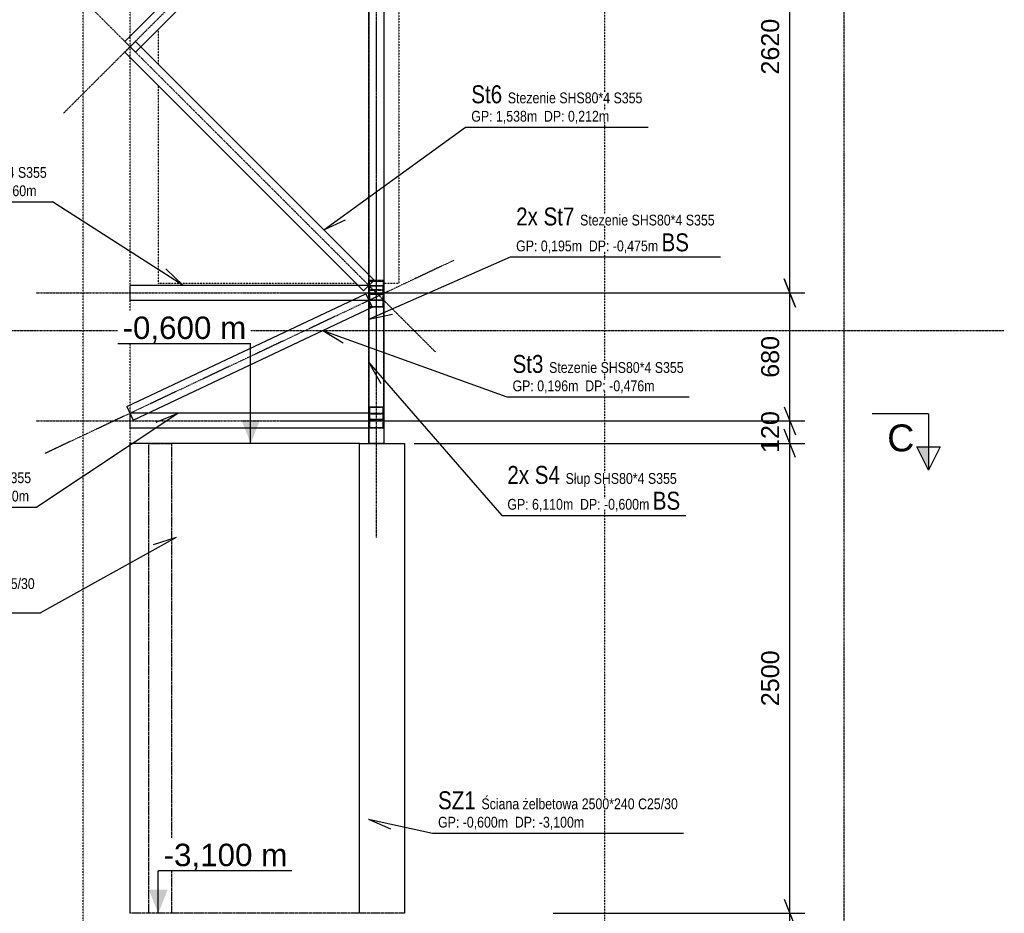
# Model space of a CAD drawing. Header units: millimetres. Extents: x -11738 to 23883, y -17414 to 12286.
# Tile 4 of 27: x -3872 to 1364, y -11355 to -6601. Entities that reach past the tile are written whole.
import ezdxf

# ---------------------------------------------------------------- set-up
doc = ezdxf.new("R2010")
doc.units = ezdxf.units.MM
for name, pattern in [('DXK_LINE_DOT2', [3.9198, 1.9599, -1.9599]), ('DXK_LINE_DOT3', [5.9187, 2.979, -0.9799, 0.9799, -0.9799]), ('DXK_LINE_DOT4', [0.9408, 0.4704, -0.4704])]:
    doc.linetypes.add(name, pattern=pattern)
doc.styles.add('Arial', font='ARIAL.TTF', dxfattribs={"height": 0.2})
doc.styles.add('Arial Narrow', font='ARIALN.TTF', dxfattribs={"height": 0.2})

# ---------------------------------------------------------------- blocks, each defined once
blk = doc.blocks.new('GridLine-7906501-24044 - 22928')
at = {"color": 1, "linetype": 'DXK_LINE_DOT3'}
blk.add_line((512.7, -13054.5), (512.7, 86), dxfattribs=at)
blk = doc.blocks.new('GridLine-7906501-24046 - 22928')
at = {"color": 1, "linetype": 'DXK_LINE_DOT3'}
blk.add_line((-9581.3, -8254.5), (1364, -8254.5), dxfattribs=at)
blk = doc.blocks.new('Part-7906501-149021 - 22928')
at = {"color": 8, "linetype": 'DXK_LINE_DOT3'}
for p, q in [((-1975, -8554.5), (-1975, -7554.5)), ((-2475, -8054.5), (-1475, -8054.5))]:
    blk.add_line(p, q, dxfattribs=at)
at = {"color": 8, "linetype": 'DXK_LINE_DOT2'}
for p, q in [((-2015, -8094.5), (-2015, -8014.5)), ((-2015, -8014.5), (-1935, -8014.5)), ((-1939, -8018.5), (-2011, -8018.5)), ((-2011, -8018.5), (-2011, -8090.5)), ((-1939, -8090.5), (-1939, -8018.5)), ((-1935, -8014.5), (-1935, -8094.5)), ((-1935, -8094.5), (-2015, -8094.5)), ((-2011, -8090.5), (-1939, -8090.5))]:
    blk.add_line(p, q, dxfattribs=at)
blk = doc.blocks.new('Part-7906501-51405 - 22928')
at = {"color": 4, "linetype": 'DXK_LINE_DOT4'}
blk.add_line((-3285, -11354.5), (-3285, -4844.5), dxfattribs=at)
blk = doc.blocks.new('Part-7906501-149022 - 22928')
at = {"color": 8, "linetype": 'DXK_LINE_DOT3'}
blk.add_line((-3785, -8054.5), (-1515, -8054.5), dxfattribs=at)
at = {"color": 5, "linetype": 'Continuous'}
for p, q in [((-2015, -8014.5), (-3285, -8014.5)), ((-3285, -8094.5), (-3285, -8014.5)), ((-2015, -8094.5), (-2015, -8014.5)), ((-2015, -8094.5), (-3285, -8094.5))]:
    blk.add_line(p, q, dxfattribs=at)
blk = doc.blocks.new('Part-7906501-149024 - 22928')
at = {"color": 8, "linetype": 'DXK_LINE_DOT3'}
blk.add_line((-1975, -9354.5), (-1975, -1644.5), dxfattribs=at)
at = {"color": 8, "linetype": 'DXK_LINE_DOT2'}
for p, q in [((-1935, -2144.5), (-1935, -8854.5)), ((-2015, -7958), (-2015, -8774.5)), ((-2015, -8854.5), (-2015, -8854.5))]:
    blk.add_line(p, q, dxfattribs=at)
at = {"color": 5, "linetype": 'Continuous'}
for p, q in [((-2015, -5531.1), (-2015, -7958)), ((-2015, -8854.5), (-2015, -8774.5))]:
    blk.add_line(p, q, dxfattribs=at)
blk = doc.blocks.new('Part-7906501-149023 - 22928')
at = {"color": 8, "linetype": 'DXK_LINE_DOT3'}
for p, q in [((-1975, -7554.5), (-1975, -1644.5)), ((-1975, -9354.5), (-1975, -8554.5))]:
    blk.add_line(p, q, dxfattribs=at)
at = {"color": 5, "linetype": 'Continuous'}
for p, q in [((-1935, -2144.5), (-1935, -8854.5)), ((-2015, -4844.5), (-2015, -8854.5))]:
    blk.add_line(p, q, dxfattribs=at)
at = {"color": 8, "linetype": 'DXK_LINE_DOT2'}
blk.add_line((-1935, -8854.5), (-2015, -8854.5), dxfattribs=at)
blk = doc.blocks.new('Part-7906501-149028 - 22928')
at = {"color": 8, "linetype": 'DXK_LINE_DOT3'}
blk.add_line((-2475, -8734.5), (-1475, -8734.5), dxfattribs=at)
at = {"color": 8, "linetype": 'DXK_LINE_DOT2'}
for p, q in [((-2015, -8774.5), (-2015, -8694.5)), ((-2015, -8694.5), (-1935, -8694.5)), ((-1939, -8698.5), (-2011, -8698.5)), ((-2011, -8698.5), (-2011, -8770.5)), ((-1939, -8770.5), (-1939, -8698.5)), ((-1935, -8694.5), (-1935, -8774.5)), ((-1935, -8774.5), (-2015, -8774.5)), ((-2011, -8770.5), (-1939, -8770.5))]:
    blk.add_line(p, q, dxfattribs=at)
blk = doc.blocks.new('Part-7906501-149029 - 22928')
at = {"color": 8, "linetype": 'DXK_LINE_DOT3'}
blk.add_line((-3785, -8734.6), (-1515, -8734.5), dxfattribs=at)
at = {"color": 5, "linetype": 'Continuous'}
for p, q in [((-2015, -8694.5), (-3285, -8694.6)), ((-3285, -8774.6), (-3285, -8694.6)), ((-2015, -8774.5), (-2015, -8694.5)), ((-2015, -8774.5), (-3285, -8774.6))]:
    blk.add_line(p, q, dxfattribs=at)
blk = doc.blocks.new('Part-7906501-149034 - 22928')
at = {"color": 8, "linetype": 'DXK_LINE_DOT2'}
for p, q in [((-2015, -5448.4), (-1935, -5448.4)), ((-2015, -8014.5), (-2015, -5474.5)), ((-1939, -5451), (-2011, -5451)), ((-2011, -5470.5), (-2011, -5498.1)), ((-1939, -5498.1), (-1939, -5470.5)), ((-1935, -5474.5), (-1935, -8014.5)), ((-2015, -5500.7), (-1935, -5500.7)), ((-2011, -5498.1), (-1939, -5498.1)), ((-1935, -8040.7), (-2015, -8040.7))]:
    blk.add_line(p, q, dxfattribs=at)
blk = doc.blocks.new('Part-7906501-149035 - 22928')
at = {"color": 8, "linetype": 'DXK_LINE_DOT2'}
for p, q in [((-1935, -7988.4), (-2015, -7988.4)), ((-2011, -8018.5), (-2011, -7991)), ((-2011, -7991), (-1939, -7991)), ((-1939, -7991), (-1939, -8018.5)), ((-1939, -8038), (-2011, -8038))]:
    blk.add_line(p, q, dxfattribs=at)
blk = doc.blocks.new('Part-7906501-149036 - 22928')
at = {"color": 4, "linetype": 'DXK_LINE_DOT4'}
blk.add_line((-3535, -12954.5), (-3535, -4844.5), dxfattribs=at)
blk = doc.blocks.new('Part-7906501-149381 - 22928')
at = {"color": 4, "linetype": 'DXK_LINE_DOT4'}
for p, q in [((-760, -12954.5), (-760, -1204.5)), ((-1855, -5634.5), (-1855, -8004.5)), ((-3135, -6651.1), (-3135, -6838)), ((-3135, -6951.1), (-3135, -8004.5)), ((-2081.6, -8004.5), (-3135, -8004.5)), ((-1855, -8004.5), (-1935, -8004.5))]:
    blk.add_line(p, q, dxfattribs=at)
blk = doc.blocks.new('Part-7906501-149606 - 22928')
at = {"color": 5, "linetype": 'Continuous'}
for p, q in [((-2065, -11354.5), (-2065, -8854.5)), ((-2065, -8854.5), (-1825, -8854.5)), ((-1825, -8854.5), (-1825, -11354.5))]:
    blk.add_line(p, q, dxfattribs=at)
at = {"color": 8, "linetype": 'DXK_LINE_DOT2'}
blk.add_line((-1825, -11354.5), (-2065, -11354.5), dxfattribs=at)
blk = doc.blocks.new('Part-7906501-149607 - 22928')
at = {"color": 5, "linetype": 'Continuous'}
for p, q in [((-2065, -8854.5), (-3285, -8854.5)), ((-3285, -11354.5), (-3285, -8854.5)), ((-2065, -11354.5), (-2065, -8854.5))]:
    blk.add_line(p, q, dxfattribs=at)
at = {"color": 8, "linetype": 'DXK_LINE_DOT2'}
blk.add_line((-2065, -11354.5), (-3285, -11354.5), dxfattribs=at)
blk = doc.blocks.new('Part-7906501-149608 - 22928')
at = {"color": 8, "linetype": 'DXK_LINE_DOT2'}
for p, q in [((-3185, -11354.5), (-3185, -8854.5)), ((-3185, -8854.5), (-3065, -8854.5)), ((-3065, -8854.5), (-3065, -11354.5))]:
    blk.add_line(p, q, dxfattribs=at)
blk = doc.blocks.new('Part-7906501-181472 - 22928')
at = {"color": 8, "linetype": 'DXK_LINE_DOT3'}
blk.add_line((-1562.9, -7880.9), (-3737.1, -8908.1), dxfattribs=at)
at = {"color": 5, "linetype": 'Continuous'}
for p, q in [((-3302.1, -8658.4), (-2032.1, -8058.4)), ((-2032.1, -8058.4), (-1997.9, -8130.7)), ((-3267.9, -8730.7), (-1997.9, -8130.7)), ((-3302.1, -8658.4), (-3267.9, -8730.7))]:
    blk.add_line(p, q, dxfattribs=at)
blk = doc.blocks.new('Part-7906501-181473 - 22928')
at = {"color": 8, "linetype": 'DXK_LINE_DOT3'}
blk.add_line((-1661.5, -5121), (-3638.6, -7098.1), dxfattribs=at)
at = {"color": 5, "linetype": 'Continuous'}
for p, q in [((-3313.3, -6716.3), (-2043.3, -5446.3)), ((-2043.3, -5446.3), (-1986.7, -5502.8)), ((-3256.7, -6772.8), (-1986.7, -5502.8)), ((-3313.3, -6716.3), (-3256.7, -6772.8))]:
    blk.add_line(p, q, dxfattribs=at)
blk = doc.blocks.new('Part-7906501-181474 - 22928')
at = {"color": 8, "linetype": 'DXK_LINE_DOT3'}
blk.add_line((-3638.6, -6391), (-1661.5, -8368.1), dxfattribs=at)
at = {"color": 5, "linetype": 'Continuous'}
for p, q in [((-3313.3, -6772.8), (-3256.7, -6716.3)), ((-1986.7, -7986.2), (-3256.7, -6716.3)), ((-2043.3, -8042.8), (-3313.3, -6772.8)), ((-2043.3, -8042.8), (-1986.7, -7986.2))]:
    blk.add_line(p, q, dxfattribs=at)
blk = doc.blocks.new('Part-7906501-181475 - 22928')
at = {"color": 8, "linetype": 'DXK_LINE_DOT2'}
for p, q in [((-2015, -8059.5), (-1935, -8059.5)), ((-1939, -8063), (-2011, -8063)), ((-2015, -8129.6), (-2015, -8094.5)), ((-2011, -8090.5), (-2011, -8126.1)), ((-1939, -8126.1), (-1939, -8090.5)), ((-1935, -8094.5), (-1935, -8129.6)), ((-2015, -8694.5), (-2015, -8129.6)), ((-1935, -8129.6), (-2015, -8129.6)), ((-2011, -8126.1), (-1939, -8126.1)), ((-1935, -8694.5), (-1935, -8129.6)), ((-1935, -8729.6), (-2015, -8729.6))]:
    blk.add_line(p, q, dxfattribs=at)
at = {"color": 8, "linetype": 'DXK_LINE_DOT3'}
blk.add_line((-1975, -9354.5), (-1975, -8934.8), dxfattribs=at)
blk = doc.blocks.new('Part-7906501-181476 - 22928')
at = {"color": 8, "linetype": 'DXK_LINE_DOT2'}
for p, q in [((-2015, -8774.5), (-2015, -8659.5)), ((-2015, -8729.6), (-2015, -8659.5)), ((-2015, -8659.5), (-1935, -8659.5)), ((-1939, -8663), (-2011, -8663)), ((-2011, -8663), (-2011, -8726.1)), ((-1939, -8726.1), (-1939, -8663)), ((-1935, -8659.5), (-1935, -8774.5)), ((-1935, -8659.5), (-1935, -8729.6)), ((-2011, -8726.1), (-1939, -8726.1))]:
    blk.add_line(p, q, dxfattribs=at)
blk = doc.blocks.new('StraightDimension-7906501-156272 - 22928')
at = {"color": 7, "linetype": 'Continuous'}
for p, q in [((254, -5509.5), (194, -5359.5)), ((-1705.9, -5434.5), (304, -5434.5)), ((224, -8054.5), (224, -5434.5)), ((194, -7979.5), (254, -8129.5)), ((-1705.8, -8054.5), (304, -8054.5))]:
    blk.add_line(p, q, dxfattribs=at)
at = {"color": 0}
blk.add_wipeout([(186.5, -6576.3), (46.5, -6576.3), (46.5, -6912.8), (186.5, -6912.8)], dxfattribs=at)
at = {"color": 96, "style": 'Arial'}
blk.add_text('2620', height=95.51, rotation=90.0002, dxfattribs=at).set_placement((166.5, -6892.8))
blk = doc.blocks.new('StraightDimension-7906501-156274 - 22928')
at = {"color": 7, "linetype": 'Continuous'}
for p, q in [((194, -8659.5), (254, -8809.5)), ((-1705.8, -8734.5), (304, -8734.5)), ((224, -8854.5), (224, -8734.5)), ((254, -8929.5), (194, -8779.5)), ((-1775, -8854.5), (304, -8854.5))]:
    blk.add_line(p, q, dxfattribs=at)
at = {"color": 0}
blk.add_wipeout([(186.5, -8663.4), (46.5, -8663.4), (46.5, -8925.7), (186.5, -8925.7)], dxfattribs=at)
at = {"color": 96, "style": 'Arial'}
blk.add_text('120', height=95.51, rotation=90.0002, dxfattribs=at).set_placement((166.5, -8905.7))
blk = doc.blocks.new('StraightDimension-7906501-156273 - 22928')
at = {"color": 7, "linetype": 'Continuous'}
for p, q in [((254, -8129.5), (194, -7979.5)), ((-1705.8, -8054.5), (304, -8054.5)), ((224, -8734.5), (224, -8054.5)), ((194, -8659.5), (254, -8809.5)), ((-1705.8, -8734.5), (304, -8734.5))]:
    blk.add_line(p, q, dxfattribs=at)
at = {"color": 0}
blk.add_wipeout([(186.5, -8263.4), (46.5, -8263.4), (46.5, -8525.7), (186.5, -8525.7)], dxfattribs=at)
at = {"color": 96, "style": 'Arial'}
blk.add_text('680', height=95.51, rotation=90.0002, dxfattribs=at).set_placement((166.5, -8505.7))
blk = doc.blocks.new('StraightDimension-7906501-156275 - 22928')
at = {"color": 7, "linetype": 'Continuous'}
for p, q in [((254, -8929.5), (194, -8779.5)), ((-1775, -8854.5), (304, -8854.5)), ((224, -11354.5), (224, -8854.5)), ((194, -11279.5), (254, -11429.5)), ((-1035, -11354.5), (304, -11354.5))]:
    blk.add_line(p, q, dxfattribs=at)
at = {"color": 0}
blk.add_wipeout([(186.5, -9936.3), (46.5, -9936.3), (46.5, -10272.8), (186.5, -10272.8)], dxfattribs=at)
at = {"color": 96, "style": 'Arial'}
blk.add_text('2500', height=95.51, rotation=90.0002, dxfattribs=at).set_placement((166.5, -10252.8))
blk = doc.blocks.new('StraightDimension-7906501-156276 - 22928')
at = {"color": 7, "linetype": 'Continuous'}
for p, q in [((194, -11279.5), (254, -11429.5)), ((-1035, -11354.5), (304, -11354.5)), ((224, -11704.5), (224, -11354.5)), ((254, -11779.5), (194, -11629.5)), ((-935, -11704.5), (304, -11704.5))]:
    blk.add_line(p, q, dxfattribs=at)
at = {"color": 0}
blk.add_wipeout([(186.5, -11398.4), (46.5, -11398.4), (46.5, -11660.7), (186.5, -11660.7)], dxfattribs=at)
at = {"color": 96, "style": 'Arial'}
blk.add_text('350', height=95.51, rotation=90.0002, dxfattribs=at).set_placement((166.5, -11640.7))
blk = doc.blocks.new('LevelMark-7906501-31403 - 22928')
at = {"linetype": 'Continuous'}
blk.add_hatch(color=1, dxfattribs=at).paths.add_polyline_path([(-3085, -11229.5), (-3135, -11354.5), (-3185, -11229.5)])
at = {"color": 0, "linetype": 'Continuous'}
blk.add_wipeout([(-2424.4, -11128.8), (-2424.4, -10953.8), (-3131.9, -10953.8), (-3131.9, -11128.8)], dxfattribs=at)
at = {"color": 1, "linetype": 'Continuous'}
for p, q in [((-3135, -11354.5), (-3135, -11128.8)), ((-3135, -11128.8), (-3131.9, -11128.8)), ((-2424.4, -11128.8), (-3131.9, -11128.8))]:
    blk.add_line(p, q, dxfattribs=at)
at = {"color": 1, "linetype": 'Continuous', "style": 'Arial'}
blk.add_text('-3,100 m', height=119.38, dxfattribs=at).set_placement((-3106.9, -11103.8))
blk = doc.blocks.new('SectionMark-7906501-66657 - 22928')
at = {"color": 6, "linetype": 'Continuous'}
for p, q in [((-4925.7, -8697.3), (-4625.7, -8697.3)), ((-4925.7, -8697.3), (-4925.7, -8997.3)), ((960.7, -8697.3), (660.7, -8697.3)), ((960.7, -8697.3), (960.7, -8997.3)), ((-4925.7, -8997.3), (-4988.2, -8872.3)), ((1023.2, -8872.3), (960.7, -8997.3))]:
    blk.add_line(p, q, dxfattribs=at)
at = {"color": 0, "linetype": 'Continuous'}
for points in [[(-4706.3, -8897.3), (-4706.3, -8747.3), (-4850.7, -8747.3), (-4850.7, -8897.3)], [(885.7, -8897.3), (885.7, -8747.3), (741.2, -8747.3), (741.2, -8897.3)]]:
    blk.add_wipeout(points, dxfattribs=at)
at = {"linetype": 'Continuous'}
for points in [[(-4925.7, -8872.3), (-4863.2, -8872.3), (-4925.7, -8997.3)], [(898.2, -8872.3), (960.7, -8872.3), (960.7, -8997.3)]]:
    blk.add_hatch(color=6, dxfattribs=at).paths.add_polyline_path(points)
at = {"color": 6, "linetype": 'Continuous'}
for p, q in [((-4863.2, -8872.3), (-4988.2, -8872.3)), ((-4925.7, -8997.3), (-4863.2, -8872.3)), ((898.2, -8872.3), (1023.2, -8872.3)), ((960.7, -8997.3), (898.2, -8872.3))]:
    blk.add_line(p, q, dxfattribs=at)
at = {"color": 6, "linetype": 'Continuous', "style": 'Arial'}
for p in [(-4850.7, -8897.3), (741.2, -8897.3)]:
    blk.add_text('C', height=143.3, dxfattribs=at).set_placement(p)
blk = doc.blocks.new('Mark-7906501-149708 - 22928')
at = {"color": 7, "linetype": 'Continuous'}
for p, q in [((-3030.7, -8695), (-3781.1, -9193.6)), ((-3030.7, -8695), (-3148.7, -8743.4)), ((-4629.4, -9193.6), (-3781.1, -9193.6))]:
    blk.add_line(p, q, dxfattribs=at)
at = {"color": 0}
for points in [[(-4465.4, -9066.1), (-4465.4, -8966.1), (-4599.4, -8966.1), (-4599.4, -9066.1)], [(-4271, -9066.1), (-4271, -9006.1), (-4435.4, -9006.1), (-4435.4, -9066.1)], [(-4486.1, -9163.6), (-4486.1, -9103.6), (-4599.4, -9103.6), (-4599.4, -9163.6)], [(-4081.4, -9163.6), (-4081.4, -9103.6), (-4190.9, -9103.6), (-4190.9, -9163.6)]]:
    blk.add_wipeout(points, dxfattribs=at)
for points in [[(-4465.4, -9066.1), (-4465.4, -8966.1), (-4599.4, -8966.1), (-4599.4, -9066.1)], [(-4271, -9066.1), (-4271, -9006.1), (-4435.4, -9006.1), (-4435.4, -9066.1)], [(-4486.1, -9163.6), (-4486.1, -9103.6), (-4599.4, -9103.6), (-4599.4, -9163.6)], [(-4081.4, -9163.6), (-4081.4, -9103.6), (-4190.9, -9103.6), (-4190.9, -9163.6)]]:
    blk.add_wipeout(points, dxfattribs=at)
at = {"color": 7, "style": 'Arial Narrow'}
blk.add_text('B3', height=95.44, dxfattribs=at).set_placement((-4599.4, -9066.1))
at = {"color": 0}
for points in [[(-3982.6, -9066.1), (-3982.6, -9006.1), (-4253, -9006.1), (-4253, -9066.1)], [(-4281.7, -9163.6), (-4281.7, -9103.6), (-4468.1, -9103.6), (-4468.1, -9163.6)], [(-3877, -9163.6), (-3877, -9103.6), (-4063.4, -9103.6), (-4063.4, -9163.6)]]:
    blk.add_wipeout(points, dxfattribs=at)
for points in [[(-3982.6, -9066.1), (-3982.6, -9006.1), (-4253, -9006.1), (-4253, -9066.1)], [(-4281.7, -9163.6), (-4281.7, -9103.6), (-4468.1, -9103.6), (-4468.1, -9163.6)], [(-3877, -9163.6), (-3877, -9103.6), (-4063.4, -9103.6), (-4063.4, -9163.6)]]:
    blk.add_wipeout(points, dxfattribs=at)
at = {"color": 7, "style": 'Arial Narrow'}
for s, p in [('Belka', (-4435.4, -9066.1)), ('GP:', (-4599.4, -9163.6)), ('DP:', (-4190.9, -9163.6))]:
    blk.add_text(s, height=57.27, dxfattribs=at).set_placement(p)
at = {"color": 0}
for points in [[(-3811.1, -9066.1), (-3811.1, -9006.1), (-3964.6, -9006.1), (-3964.6, -9066.1)], [(-4226.9, -9163.6), (-4226.9, -9103.6), (-4281.7, -9103.6), (-4281.7, -9163.6)], [(-3822.2, -9163.6), (-3822.2, -9103.6), (-3877, -9103.6), (-3877, -9163.6)]]:
    blk.add_wipeout(points, dxfattribs=at)
for points in [[(-3811.1, -9066.1), (-3811.1, -9006.1), (-3964.6, -9006.1), (-3964.6, -9066.1)], [(-4226.9, -9163.6), (-4226.9, -9103.6), (-4281.7, -9103.6), (-4281.7, -9163.6)], [(-3822.2, -9163.6), (-3822.2, -9103.6), (-3877, -9103.6), (-3877, -9163.6)]]:
    blk.add_wipeout(points, dxfattribs=at)
at = {"color": 7, "style": 'Arial Narrow'}
for s, height, p in [('SHS80*4', 57.27, (-4253, -9066.1)), ('S355', 57.27, (-3964.6, -9066.1)), ('-0,440', 57.27, (-4468.1, -9163.6)), ('-0,520', 57.27, (-4063.4, -9163.6)), ('m', 57.3, (-4281.7, -9163.6)), ('m', 57.3, (-3877, -9163.6))]:
    blk.add_text(s, height=height, dxfattribs=at).set_placement(p)
blk = doc.blocks.new('MarkSet-7906501-149685 - 22928')
at = {"color": 7, "linetype": 'Continuous'}
for p, q in [((-2014.5, -8424.5), (-1308.7, -9237.5)), ((-2014.5, -8424.5), (-1951.5, -8535.3)), ((-1308.7, -9237.5), (-329.3, -9237.5))]:
    blk.add_line(p, q, dxfattribs=at)
at = {"color": 0}
for points in [[(-1163, -9070), (-1163, -8970), (-1278.7, -8970), (-1278.7, -9070)], [(-999, -9070), (-999, -8970), (-1133, -8970), (-1133, -9070)], [(-837.5, -9070), (-837.5, -9010), (-969, -9010), (-969, -9070)], [(-1165.5, -9207.5), (-1165.5, -9147.5), (-1278.7, -9147.5), (-1278.7, -9207.5)], [(-782.6, -9207.5), (-782.6, -9147.5), (-892.2, -9147.5), (-892.2, -9207.5)]]:
    blk.add_wipeout(points, dxfattribs=at)
for points in [[(-1163, -9070), (-1163, -8970), (-1278.7, -8970), (-1278.7, -9070)], [(-999, -9070), (-999, -8970), (-1133, -8970), (-1133, -9070)], [(-837.5, -9070), (-837.5, -9010), (-969, -9010), (-969, -9070)], [(-1165.5, -9207.5), (-1165.5, -9147.5), (-1278.7, -9147.5), (-1278.7, -9207.5)], [(-782.6, -9207.5), (-782.6, -9147.5), (-892.2, -9147.5), (-892.2, -9207.5)]]:
    blk.add_wipeout(points, dxfattribs=at)
at = {"color": 7, "style": 'Arial Narrow'}
for s, p in [('2x', (-1278.7, -9070)), ('S4', (-1133, -9070))]:
    blk.add_text(s, height=95.44, dxfattribs=at).set_placement(p)
at = {"color": 0}
for points in [[(-549.1, -9070), (-549.1, -9010), (-819.5, -9010), (-819.5, -9070)], [(-982.9, -9207.5), (-982.9, -9147.5), (-1147.5, -9147.5), (-1147.5, -9207.5)], [(-578.2, -9207.5), (-578.2, -9147.5), (-764.6, -9147.5), (-764.6, -9207.5)]]:
    blk.add_wipeout(points, dxfattribs=at)
for points in [[(-549.1, -9070), (-549.1, -9010), (-819.5, -9010), (-819.5, -9070)], [(-982.9, -9207.5), (-982.9, -9147.5), (-1147.5, -9147.5), (-1147.5, -9207.5)], [(-578.2, -9207.5), (-578.2, -9147.5), (-764.6, -9147.5), (-764.6, -9207.5)]]:
    blk.add_wipeout(points, dxfattribs=at)
at = {"color": 7, "style": 'Arial Narrow'}
for s, p in [('Słup', (-969, -9070)), ('GP:', (-1278.7, -9207.5)), ('DP:', (-892.2, -9207.5))]:
    blk.add_text(s, height=57.27, dxfattribs=at).set_placement(p)
at = {"color": 0}
for points in [[(-377.6, -9070), (-377.6, -9010), (-531.1, -9010), (-531.1, -9070)], [(-928.2, -9207.5), (-928.2, -9147.5), (-982.9, -9147.5), (-982.9, -9207.5)], [(-523.4, -9207.5), (-523.4, -9147.5), (-578.2, -9147.5), (-578.2, -9207.5)]]:
    blk.add_wipeout(points, dxfattribs=at)
for points in [[(-377.6, -9070), (-377.6, -9010), (-531.1, -9010), (-531.1, -9070)], [(-928.2, -9207.5), (-928.2, -9147.5), (-982.9, -9147.5), (-982.9, -9207.5)], [(-523.4, -9207.5), (-523.4, -9147.5), (-578.2, -9147.5), (-578.2, -9207.5)]]:
    blk.add_wipeout(points, dxfattribs=at)
at = {"color": 7, "style": 'Arial Narrow'}
for s, height, p in [('SHS80*4', 57.27, (-819.5, -9070)), ('S355', 57.27, (-531.1, -9070)), ('6,110', 57.27, (-1147.5, -9207.5)), ('-0,600', 57.27, (-764.6, -9207.5)), ('m', 57.3, (-982.9, -9207.5))]:
    blk.add_text(s, height=height, dxfattribs=at).set_placement(p)
at = {"color": 0}
blk.add_wipeout([(-359.3, -9207.5), (-359.3, -9107.5), (-505.4, -9107.5), (-505.4, -9207.5)], dxfattribs=at)
blk.add_wipeout([(-359.3, -9207.5), (-359.3, -9107.5), (-505.4, -9107.5), (-505.4, -9207.5)], dxfattribs=at)
at = {"color": 7, "style": 'Arial Narrow'}
for s, height, p in [('BS', 95.44, (-505.4, -9207.5)), ('m', 57.3, (-578.2, -9207.5))]:
    blk.add_text(s, height=height, dxfattribs=at).set_placement(p)
blk = doc.blocks.new('Mark-7906501-149693 - 22928')
at = {"color": 7, "linetype": 'Continuous'}
for p, q in [((-4546.1, -7569.6), (-3697.9, -7569.6)), ((-3002.9, -8015), (-3697.9, -7569.6)), ((-3002.9, -8015), (-3094.7, -7926.5))]:
    blk.add_line(p, q, dxfattribs=at)
at = {"color": 0}
for points in [[(-4382.1, -7442.1), (-4382.1, -7342.1), (-4516.1, -7342.1), (-4516.1, -7442.1)], [(-4187.7, -7442.1), (-4187.7, -7382.1), (-4352.1, -7382.1), (-4352.1, -7442.1)], [(-4402.9, -7539.6), (-4402.9, -7479.6), (-4516.1, -7479.6), (-4516.1, -7539.6)], [(-4020, -7539.6), (-4020, -7479.6), (-4129.5, -7479.6), (-4129.5, -7539.6)]]:
    blk.add_wipeout(points, dxfattribs=at)
for points in [[(-4382.1, -7442.1), (-4382.1, -7342.1), (-4516.1, -7342.1), (-4516.1, -7442.1)], [(-4187.7, -7442.1), (-4187.7, -7382.1), (-4352.1, -7382.1), (-4352.1, -7442.1)], [(-4402.9, -7539.6), (-4402.9, -7479.6), (-4516.1, -7479.6), (-4516.1, -7539.6)], [(-4020, -7539.6), (-4020, -7479.6), (-4129.5, -7479.6), (-4129.5, -7539.6)]]:
    blk.add_wipeout(points, dxfattribs=at)
at = {"color": 7, "style": 'Arial Narrow'}
blk.add_text('B3', height=95.44, dxfattribs=at).set_placement((-4516.1, -7442.1))
at = {"color": 0}
for points in [[(-3899.4, -7442.1), (-3899.4, -7382.1), (-4169.7, -7382.1), (-4169.7, -7442.1)], [(-4220.3, -7539.6), (-4220.3, -7479.6), (-4384.9, -7479.6), (-4384.9, -7539.6)], [(-3837.4, -7539.6), (-3837.4, -7479.6), (-4002, -7479.6), (-4002, -7539.6)]]:
    blk.add_wipeout(points, dxfattribs=at)
for points in [[(-3899.4, -7442.1), (-3899.4, -7382.1), (-4169.7, -7382.1), (-4169.7, -7442.1)], [(-4220.3, -7539.6), (-4220.3, -7479.6), (-4384.9, -7479.6), (-4384.9, -7539.6)], [(-3837.4, -7539.6), (-3837.4, -7479.6), (-4002, -7479.6), (-4002, -7539.6)]]:
    blk.add_wipeout(points, dxfattribs=at)
at = {"color": 7, "style": 'Arial Narrow'}
for s, p in [('Belka', (-4352.1, -7442.1)), ('GP:', (-4516.1, -7539.6)), ('DP:', (-4129.5, -7539.6))]:
    blk.add_text(s, height=57.27, dxfattribs=at).set_placement(p)
at = {"color": 0}
for points in [[(-3727.9, -7442.1), (-3727.9, -7382.1), (-3881.4, -7382.1), (-3881.4, -7442.1)], [(-4165.5, -7539.6), (-4165.5, -7479.6), (-4220.3, -7479.6), (-4220.3, -7539.6)], [(-3782.7, -7539.6), (-3782.7, -7479.6), (-3837.4, -7479.6), (-3837.4, -7539.6)]]:
    blk.add_wipeout(points, dxfattribs=at)
for points in [[(-3727.9, -7442.1), (-3727.9, -7382.1), (-3881.4, -7382.1), (-3881.4, -7442.1)], [(-4165.5, -7539.6), (-4165.5, -7479.6), (-4220.3, -7479.6), (-4220.3, -7539.6)], [(-3782.7, -7539.6), (-3782.7, -7479.6), (-3837.4, -7479.6), (-3837.4, -7539.6)]]:
    blk.add_wipeout(points, dxfattribs=at)
at = {"color": 7, "style": 'Arial Narrow'}
for s, height, p in [('SHS80*4', 57.27, (-4169.7, -7442.1)), ('S355', 57.27, (-3881.4, -7442.1)), ('0,240', 57.27, (-4384.9, -7539.6)), ('0,160', 57.27, (-4002, -7539.6)), ('m', 57.3, (-4220.3, -7539.6)), ('m', 57.3, (-3837.4, -7539.6))]:
    blk.add_text(s, height=height, dxfattribs=at).set_placement(p)
blk = doc.blocks.new('Mark-7906501-149717 - 22928')
at = {"color": 7, "linetype": 'Continuous'}
for p, q in [((-2016.7, -10854.3), (-1677.2, -10928.4)), ((-2016.7, -10854.3), (-1899.9, -10905.3)), ((-1677.2, -10928.4), (-341.6, -10928.4))]:
    blk.add_line(p, q, dxfattribs=at)
at = {"color": 0}
for points in [[(-1446.4, -10800.9), (-1446.4, -10700.9), (-1647.2, -10700.9), (-1647.2, -10800.9)], [(-901.1, -10800.9), (-901.1, -10740.9), (-1416.4, -10740.9), (-1416.4, -10800.9)], [(-1534, -10898.4), (-1534, -10838.4), (-1647.2, -10838.4), (-1647.2, -10898.4)], [(-1129.2, -10898.4), (-1129.2, -10838.4), (-1238.8, -10838.4), (-1238.8, -10898.4)]]:
    blk.add_wipeout(points, dxfattribs=at)
for points in [[(-1446.4, -10800.9), (-1446.4, -10700.9), (-1647.2, -10700.9), (-1647.2, -10800.9)], [(-901.1, -10800.9), (-901.1, -10740.9), (-1416.4, -10740.9), (-1416.4, -10800.9)], [(-1534, -10898.4), (-1534, -10838.4), (-1647.2, -10838.4), (-1647.2, -10898.4)], [(-1129.2, -10898.4), (-1129.2, -10838.4), (-1238.8, -10838.4), (-1238.8, -10898.4)]]:
    blk.add_wipeout(points, dxfattribs=at)
at = {"color": 7, "style": 'Arial Narrow'}
blk.add_text('SZ1', height=95.44, dxfattribs=at).set_placement((-1647.2, -10800.9))
at = {"color": 0}
for points in [[(-601.6, -10800.9), (-601.6, -10740.9), (-883.1, -10740.9), (-883.1, -10800.9)], [(-1329.6, -10898.4), (-1329.6, -10838.4), (-1516, -10838.4), (-1516, -10898.4)], [(-924.9, -10898.4), (-924.9, -10838.4), (-1111.2, -10838.4), (-1111.2, -10898.4)]]:
    blk.add_wipeout(points, dxfattribs=at)
for points in [[(-601.6, -10800.9), (-601.6, -10740.9), (-883.1, -10740.9), (-883.1, -10800.9)], [(-1329.6, -10898.4), (-1329.6, -10838.4), (-1516, -10838.4), (-1516, -10898.4)], [(-924.9, -10898.4), (-924.9, -10838.4), (-1111.2, -10838.4), (-1111.2, -10898.4)]]:
    blk.add_wipeout(points, dxfattribs=at)
at = {"color": 7, "style": 'Arial Narrow'}
for s, height, p in [('Ściana żelbetowa', 57.266, (-1416.4, -10800.9)), ('GP:', 57.27, (-1647.2, -10898.4)), ('DP:', 57.27, (-1238.8, -10898.4))]:
    blk.add_text(s, height=height, dxfattribs=at).set_placement(p)
at = {"color": 0}
for points in [[(-371.6, -10800.9), (-371.6, -10740.9), (-583.6, -10740.9), (-583.6, -10800.9)], [(-1274.8, -10898.4), (-1274.8, -10838.4), (-1329.6, -10838.4), (-1329.6, -10898.4)], [(-870.1, -10898.4), (-870.1, -10838.4), (-924.9, -10838.4), (-924.9, -10898.4)]]:
    blk.add_wipeout(points, dxfattribs=at)
for points in [[(-371.6, -10800.9), (-371.6, -10740.9), (-583.6, -10740.9), (-583.6, -10800.9)], [(-1274.8, -10898.4), (-1274.8, -10838.4), (-1329.6, -10838.4), (-1329.6, -10898.4)], [(-870.1, -10898.4), (-870.1, -10838.4), (-924.9, -10838.4), (-924.9, -10898.4)]]:
    blk.add_wipeout(points, dxfattribs=at)
at = {"color": 7, "style": 'Arial Narrow'}
for s, height, p in [('2500*240', 57.27, (-883.1, -10800.9)), ('C25/30', 57.27, (-583.6, -10800.9)), ('-0,600', 57.27, (-1516, -10898.4)), ('m', 57.3, (-1329.6, -10898.4)), ('-3,100', 57.27, (-1111.2, -10898.4)), ('m', 57.3, (-924.9, -10898.4))]:
    blk.add_text(s, height=height, dxfattribs=at).set_placement(p)
blk = doc.blocks.new('Mark-7906501-149720 - 22928')
at = {"color": 7, "linetype": 'Continuous'}
for p, q in [((-3040.7, -9354.8), (-3761.8, -9756.9)), ((-3040.7, -9354.8), (-3162.1, -9393.9)), ((-5097.5, -9756.9), (-3761.8, -9756.9))]:
    blk.add_line(p, q, dxfattribs=at)
at = {"color": 0}
for points in [[(-4866.6, -9629.4), (-4866.6, -9529.4), (-5067.5, -9529.4), (-5067.5, -9629.4)], [(-4321.3, -9629.4), (-4321.3, -9569.4), (-4836.6, -9569.4), (-4836.6, -9629.4)], [(-4954.2, -9726.9), (-4954.2, -9666.9), (-5067.5, -9666.9), (-5067.5, -9726.9)], [(-4549.5, -9726.9), (-4549.5, -9666.9), (-4659, -9666.9), (-4659, -9726.9)]]:
    blk.add_wipeout(points, dxfattribs=at)
for points in [[(-4866.6, -9629.4), (-4866.6, -9529.4), (-5067.5, -9529.4), (-5067.5, -9629.4)], [(-4321.3, -9629.4), (-4321.3, -9569.4), (-4836.6, -9569.4), (-4836.6, -9629.4)], [(-4954.2, -9726.9), (-4954.2, -9666.9), (-5067.5, -9666.9), (-5067.5, -9726.9)], [(-4549.5, -9726.9), (-4549.5, -9666.9), (-4659, -9666.9), (-4659, -9726.9)]]:
    blk.add_wipeout(points, dxfattribs=at)
at = {"color": 7, "style": 'Arial Narrow'}
blk.add_text('SZ2', height=95.44, dxfattribs=at).set_placement((-5067.5, -9629.4))
at = {"color": 0}
for points in [[(-4021.8, -9629.4), (-4021.8, -9569.4), (-4303.3, -9569.4), (-4303.3, -9629.4)], [(-4749.8, -9726.9), (-4749.8, -9666.9), (-4936.2, -9666.9), (-4936.2, -9726.9)], [(-4345.1, -9726.9), (-4345.1, -9666.9), (-4531.5, -9666.9), (-4531.5, -9726.9)]]:
    blk.add_wipeout(points, dxfattribs=at)
for points in [[(-4021.8, -9629.4), (-4021.8, -9569.4), (-4303.3, -9569.4), (-4303.3, -9629.4)], [(-4749.8, -9726.9), (-4749.8, -9666.9), (-4936.2, -9666.9), (-4936.2, -9726.9)], [(-4345.1, -9726.9), (-4345.1, -9666.9), (-4531.5, -9666.9), (-4531.5, -9726.9)]]:
    blk.add_wipeout(points, dxfattribs=at)
at = {"color": 7, "style": 'Arial Narrow'}
for s, height, p in [('Ściana żelbetowa', 57.266, (-4836.6, -9629.4)), ('GP:', 57.27, (-5067.5, -9726.9)), ('DP:', 57.27, (-4659, -9726.9))]:
    blk.add_text(s, height=height, dxfattribs=at).set_placement(p)
at = {"color": 0}
for points in [[(-3791.8, -9629.4), (-3791.8, -9569.4), (-4003.8, -9569.4), (-4003.8, -9629.4)], [(-4695, -9726.9), (-4695, -9666.9), (-4749.8, -9666.9), (-4749.8, -9726.9)], [(-4290.3, -9726.9), (-4290.3, -9666.9), (-4345.1, -9666.9), (-4345.1, -9726.9)]]:
    blk.add_wipeout(points, dxfattribs=at)
for points in [[(-3791.8, -9629.4), (-3791.8, -9569.4), (-4003.8, -9569.4), (-4003.8, -9629.4)], [(-4695, -9726.9), (-4695, -9666.9), (-4749.8, -9666.9), (-4749.8, -9726.9)], [(-4290.3, -9726.9), (-4290.3, -9666.9), (-4345.1, -9666.9), (-4345.1, -9726.9)]]:
    blk.add_wipeout(points, dxfattribs=at)
at = {"color": 7, "style": 'Arial Narrow'}
for s, height, p in [('2500*240', 57.27, (-4303.3, -9629.4)), ('C25/30', 57.27, (-4003.8, -9629.4)), ('-0,600', 57.27, (-4936.2, -9726.9)), ('m', 57.3, (-4749.8, -9726.9)), ('-3,100', 57.27, (-4531.5, -9726.9)), ('m', 57.3, (-4345.1, -9726.9))]:
    blk.add_text(s, height=height, dxfattribs=at).set_placement(p)
blk = doc.blocks.new('Mark-7906501-181500 - 22928')
at = {"color": 7, "linetype": 'Continuous'}
for p, q in [((-2260.6, -8254.3), (-1281.2, -8607.3)), ((-2260.6, -8254.3), (-2151.5, -8320.2)), ((-1281.2, -8607.3), (-311, -8607.3))]:
    blk.add_line(p, q, dxfattribs=at)
at = {"color": 0}
for points in [[(-1086.7, -8479.8), (-1086.7, -8379.8), (-1251.2, -8379.8), (-1251.2, -8479.8)], [(-800.9, -8479.8), (-800.9, -8419.8), (-1056.7, -8419.8), (-1056.7, -8479.8)], [(-1137.9, -8577.3), (-1137.9, -8517.3), (-1251.2, -8517.3), (-1251.2, -8577.3)], [(-755, -8577.3), (-755, -8517.3), (-864.6, -8517.3), (-864.6, -8577.3)]]:
    blk.add_wipeout(points, dxfattribs=at)
for points in [[(-1086.7, -8479.8), (-1086.7, -8379.8), (-1251.2, -8379.8), (-1251.2, -8479.8)], [(-800.9, -8479.8), (-800.9, -8419.8), (-1056.7, -8419.8), (-1056.7, -8479.8)], [(-1137.9, -8577.3), (-1137.9, -8517.3), (-1251.2, -8517.3), (-1251.2, -8577.3)], [(-755, -8577.3), (-755, -8517.3), (-864.6, -8517.3), (-864.6, -8577.3)]]:
    blk.add_wipeout(points, dxfattribs=at)
at = {"color": 7, "style": 'Arial Narrow'}
blk.add_text('St3', height=95.44, dxfattribs=at).set_placement((-1251.2, -8479.8))
at = {"color": 0}
for points in [[(-512.6, -8479.8), (-512.6, -8419.8), (-782.9, -8419.8), (-782.9, -8479.8)], [(-955.4, -8577.3), (-955.4, -8517.3), (-1119.9, -8517.3), (-1119.9, -8577.3)], [(-550.6, -8577.3), (-550.6, -8517.3), (-737, -8517.3), (-737, -8577.3)]]:
    blk.add_wipeout(points, dxfattribs=at)
for points in [[(-512.6, -8479.8), (-512.6, -8419.8), (-782.9, -8419.8), (-782.9, -8479.8)], [(-955.4, -8577.3), (-955.4, -8517.3), (-1119.9, -8517.3), (-1119.9, -8577.3)], [(-550.6, -8577.3), (-550.6, -8517.3), (-737, -8517.3), (-737, -8577.3)]]:
    blk.add_wipeout(points, dxfattribs=at)
at = {"color": 7, "style": 'Arial Narrow'}
for s, p in [('Stezenie', (-1056.7, -8479.8)), ('GP:', (-1251.2, -8577.3)), ('DP:', (-864.6, -8577.3))]:
    blk.add_text(s, height=57.27, dxfattribs=at).set_placement(p)
at = {"color": 0}
for points in [[(-341, -8479.8), (-341, -8419.8), (-494.6, -8419.8), (-494.6, -8479.8)], [(-900.6, -8577.3), (-900.6, -8517.3), (-955.4, -8517.3), (-955.4, -8577.3)], [(-495.9, -8577.3), (-495.9, -8517.3), (-550.6, -8517.3), (-550.6, -8577.3)]]:
    blk.add_wipeout(points, dxfattribs=at)
for points in [[(-341, -8479.8), (-341, -8419.8), (-494.6, -8419.8), (-494.6, -8479.8)], [(-900.6, -8577.3), (-900.6, -8517.3), (-955.4, -8517.3), (-955.4, -8577.3)], [(-495.9, -8577.3), (-495.9, -8517.3), (-550.6, -8517.3), (-550.6, -8577.3)]]:
    blk.add_wipeout(points, dxfattribs=at)
at = {"color": 7, "style": 'Arial Narrow'}
for s, height, p in [('SHS80*4', 57.27, (-782.9, -8479.8)), ('S355', 57.27, (-494.6, -8479.8)), ('0,196', 57.27, (-1119.9, -8577.3)), ('m', 57.3, (-955.4, -8577.3)), ('-0,476', 57.27, (-737, -8577.3)), ('m', 57.3, (-550.6, -8577.3))]:
    blk.add_text(s, height=height, dxfattribs=at).set_placement(p)
blk = doc.blocks.new('LevelMark-7906501-155990 - 22928')
at = {"linetype": 'Continuous'}
blk.add_hatch(color=1, dxfattribs=at).paths.add_polyline_path([(-2593.8, -8729.5), (-2643.8, -8854.5), (-2693.8, -8729.5)])
at = {"color": 0, "linetype": 'Continuous'}
blk.add_wipeout([(-2642.9, -8324.4), (-2642.9, -8149.4), (-3350.3, -8149.4), (-3350.3, -8324.4)], dxfattribs=at)
at = {"color": 1, "linetype": 'Continuous'}
for p, q in [((-2642.9, -8324.4), (-3350.3, -8324.4)), ((-2643.8, -8854.5), (-2643.8, -8324.4)), ((-2643.8, -8324.4), (-2642.9, -8324.4))]:
    blk.add_line(p, q, dxfattribs=at)
at = {"color": 1, "linetype": 'Continuous', "style": 'Arial'}
blk.add_text('-0,600 m', height=119.38, dxfattribs=at).set_placement((-3325.3, -8299.4))
blk = doc.blocks.new('MarkSet-7906501-181483 - 22928')
at = {"color": 7, "linetype": 'Continuous'}
for p, q in [((-2014.5, -8193.9), (-1262, -7863)), ((-1262, -7863), (-146.1, -7863)), ((-2014.5, -8193.9), (-1890.1, -8166.5))]:
    blk.add_line(p, q, dxfattribs=at)
at = {"color": 0}
for points in [[(-1116.3, -7695.5), (-1116.3, -7595.5), (-1232, -7595.5), (-1232, -7695.5)], [(-921.8, -7695.5), (-921.8, -7595.5), (-1086.3, -7595.5), (-1086.3, -7695.5)], [(-636, -7695.5), (-636, -7635.5), (-891.8, -7635.5), (-891.8, -7695.5)], [(-1118.7, -7833), (-1118.7, -7773), (-1232, -7773), (-1232, -7833)], [(-735.9, -7833), (-735.9, -7773), (-845.4, -7773), (-845.4, -7833)]]:
    blk.add_wipeout(points, dxfattribs=at)
for points in [[(-1116.3, -7695.5), (-1116.3, -7595.5), (-1232, -7595.5), (-1232, -7695.5)], [(-921.8, -7695.5), (-921.8, -7595.5), (-1086.3, -7595.5), (-1086.3, -7695.5)], [(-636, -7695.5), (-636, -7635.5), (-891.8, -7635.5), (-891.8, -7695.5)], [(-1118.7, -7833), (-1118.7, -7773), (-1232, -7773), (-1232, -7833)], [(-735.9, -7833), (-735.9, -7773), (-845.4, -7773), (-845.4, -7833)]]:
    blk.add_wipeout(points, dxfattribs=at)
at = {"color": 7, "style": 'Arial Narrow'}
for s, p in [('2x', (-1232, -7695.5)), ('St7', (-1086.3, -7695.5))]:
    blk.add_text(s, height=95.44, dxfattribs=at).set_placement(p)
at = {"color": 0}
for points in [[(-347.7, -7695.5), (-347.7, -7635.5), (-618, -7635.5), (-618, -7695.5)], [(-936.2, -7833), (-936.2, -7773), (-1100.7, -7773), (-1100.7, -7833)], [(-531.5, -7833), (-531.5, -7773), (-717.9, -7773), (-717.9, -7833)]]:
    blk.add_wipeout(points, dxfattribs=at)
for points in [[(-347.7, -7695.5), (-347.7, -7635.5), (-618, -7635.5), (-618, -7695.5)], [(-936.2, -7833), (-936.2, -7773), (-1100.7, -7773), (-1100.7, -7833)], [(-531.5, -7833), (-531.5, -7773), (-717.9, -7773), (-717.9, -7833)]]:
    blk.add_wipeout(points, dxfattribs=at)
at = {"color": 7, "style": 'Arial Narrow'}
for s, p in [('Stezenie', (-891.8, -7695.5)), ('GP:', (-1232, -7833)), ('DP:', (-845.4, -7833))]:
    blk.add_text(s, height=57.27, dxfattribs=at).set_placement(p)
at = {"color": 0}
for points in [[(-176.1, -7695.5), (-176.1, -7635.5), (-329.7, -7635.5), (-329.7, -7695.5)], [(-881.4, -7833), (-881.4, -7773), (-936.2, -7773), (-936.2, -7833)], [(-476.7, -7833), (-476.7, -7773), (-531.5, -7773), (-531.5, -7833)]]:
    blk.add_wipeout(points, dxfattribs=at)
for points in [[(-176.1, -7695.5), (-176.1, -7635.5), (-329.7, -7635.5), (-329.7, -7695.5)], [(-881.4, -7833), (-881.4, -7773), (-936.2, -7773), (-936.2, -7833)], [(-476.7, -7833), (-476.7, -7773), (-531.5, -7773), (-531.5, -7833)]]:
    blk.add_wipeout(points, dxfattribs=at)
at = {"color": 7, "style": 'Arial Narrow'}
for s, height, p in [('SHS80*4', 57.27, (-618, -7695.5)), ('S355', 57.27, (-329.7, -7695.5)), ('0,195', 57.27, (-1100.7, -7833)), ('m', 57.3, (-936.2, -7833)), ('-0,475', 57.27, (-717.9, -7833))]:
    blk.add_text(s, height=height, dxfattribs=at).set_placement(p)
at = {"color": 0}
blk.add_wipeout([(-312.6, -7833), (-312.6, -7733), (-458.7, -7733), (-458.7, -7833)], dxfattribs=at)
blk.add_wipeout([(-312.6, -7833), (-312.6, -7733), (-458.7, -7733), (-458.7, -7833)], dxfattribs=at)
at = {"color": 7, "style": 'Arial Narrow'}
for s, height, p in [('BS', 95.44, (-458.7, -7833)), ('m', 57.3, (-531.5, -7833))]:
    blk.add_text(s, height=height, dxfattribs=at).set_placement(p)
blk = doc.blocks.new('Mark-7906501-181506 - 22928')
at = {"color": 7, "linetype": 'Continuous'}
for p, q in [((-2255.1, -7718.6), (-1500.5, -7173)), ((-1500.5, -7173), (-530.4, -7173)), ((-2255.1, -7718.6), (-2139.2, -7665.6))]:
    blk.add_line(p, q, dxfattribs=at)
at = {"color": 0}
for points in [[(-1306.1, -7045.5), (-1306.1, -6945.5), (-1470.5, -6945.5), (-1470.5, -7045.5)], [(-1020.3, -7045.5), (-1020.3, -6985.5), (-1276.1, -6985.5), (-1276.1, -7045.5)], [(-1357.3, -7143), (-1357.3, -7083), (-1470.5, -7083), (-1470.5, -7143)], [(-974.4, -7143), (-974.4, -7083), (-1084, -7083), (-1084, -7143)]]:
    blk.add_wipeout(points, dxfattribs=at)
for points in [[(-1306.1, -7045.5), (-1306.1, -6945.5), (-1470.5, -6945.5), (-1470.5, -7045.5)], [(-1020.3, -7045.5), (-1020.3, -6985.5), (-1276.1, -6985.5), (-1276.1, -7045.5)], [(-1357.3, -7143), (-1357.3, -7083), (-1470.5, -7083), (-1470.5, -7143)], [(-974.4, -7143), (-974.4, -7083), (-1084, -7083), (-1084, -7143)]]:
    blk.add_wipeout(points, dxfattribs=at)
at = {"color": 7, "style": 'Arial Narrow'}
blk.add_text('St6', height=95.44, dxfattribs=at).set_placement((-1470.5, -7045.5))
at = {"color": 0}
for points in [[(-731.9, -7045.5), (-731.9, -6985.5), (-1002.3, -6985.5), (-1002.3, -7045.5)], [(-1174.7, -7143), (-1174.7, -7083), (-1339.3, -7083), (-1339.3, -7143)], [(-791.9, -7143), (-791.9, -7083), (-956.4, -7083), (-956.4, -7143)]]:
    blk.add_wipeout(points, dxfattribs=at)
for points in [[(-731.9, -7045.5), (-731.9, -6985.5), (-1002.3, -6985.5), (-1002.3, -7045.5)], [(-1174.7, -7143), (-1174.7, -7083), (-1339.3, -7083), (-1339.3, -7143)], [(-791.9, -7143), (-791.9, -7083), (-956.4, -7083), (-956.4, -7143)]]:
    blk.add_wipeout(points, dxfattribs=at)
at = {"color": 7, "style": 'Arial Narrow'}
for s, p in [('Stezenie', (-1276.1, -7045.5)), ('GP:', (-1470.5, -7143)), ('DP:', (-1084, -7143))]:
    blk.add_text(s, height=57.27, dxfattribs=at).set_placement(p)
at = {"color": 0}
for points in [[(-560.4, -7045.5), (-560.4, -6985.5), (-713.9, -6985.5), (-713.9, -7045.5)], [(-1120, -7143), (-1120, -7083), (-1174.7, -7083), (-1174.7, -7143)], [(-737.1, -7143), (-737.1, -7083), (-791.9, -7083), (-791.9, -7143)]]:
    blk.add_wipeout(points, dxfattribs=at)
for points in [[(-560.4, -7045.5), (-560.4, -6985.5), (-713.9, -6985.5), (-713.9, -7045.5)], [(-1120, -7143), (-1120, -7083), (-1174.7, -7083), (-1174.7, -7143)], [(-737.1, -7143), (-737.1, -7083), (-791.9, -7083), (-791.9, -7143)]]:
    blk.add_wipeout(points, dxfattribs=at)
at = {"color": 7, "style": 'Arial Narrow'}
for s, height, p in [('SHS80*4', 57.27, (-1002.3, -7045.5)), ('S355', 57.27, (-713.9, -7045.5)), ('1,538', 57.27, (-1339.3, -7143)), ('m', 57.3, (-1174.7, -7143)), ('0,212', 57.27, (-956.4, -7143)), ('m', 57.3, (-791.9, -7143))]:
    blk.add_text(s, height=height, dxfattribs=at).set_placement(p)

msp = doc.modelspace()

# ---------------------------------------------------------------- block references
for name in ['GridLine-7906501-24044 - 22928', 'Part-7906501-51405 - 22928', 'Part-7906501-149036 - 22928', 'Part-7906501-149381 - 22928', 'Part-7906501-149024 - 22928', 'Part-7906501-149023 - 22928', 'Part-7906501-181473 - 22928', 'Part-7906501-149034 - 22928', 'Part-7906501-181474 - 22928', 'Part-7906501-149021 - 22928', 'Part-7906501-181472 - 22928', 'Part-7906501-149035 - 22928', 'Part-7906501-149022 - 22928', 'Part-7906501-181475 - 22928', 'GridLine-7906501-24046 - 22928', 'Part-7906501-181476 - 22928', 'Part-7906501-149029 - 22928', 'Part-7906501-149028 - 22928', 'Part-7906501-149607 - 22928', 'Part-7906501-149608 - 22928', 'Part-7906501-149606 - 22928']:
    msp.add_blockref(name, (0, 0))

# ---------------------------------------------------------------- next in the draw order: block references
for name in ['StraightDimension-7906501-156272 - 22928', 'Mark-7906501-149693 - 22928', 'StraightDimension-7906501-156274 - 22928', 'Mark-7906501-149720 - 22928', 'LevelMark-7906501-31403 - 22928']:
    msp.add_blockref(name, (0, 0))

# ---------------------------------------------------------------- next in the draw order: block references
msp.add_blockref('StraightDimension-7906501-156273 - 22928', (0, 0))

# ---------------------------------------------------------------- next in the draw order: block references
for name in ['MarkSet-7906501-181483 - 22928', 'StraightDimension-7906501-156275 - 22928']:
    msp.add_blockref(name, (0, 0))

# ---------------------------------------------------------------- next in the draw order: block references
for name in ['Mark-7906501-181506 - 22928', 'SectionMark-7906501-66657 - 22928', 'Mark-7906501-149717 - 22928', 'StraightDimension-7906501-156276 - 22928']:
    msp.add_blockref(name, (0, 0))

# ---------------------------------------------------------------- next in the draw order: block references
for name in ['MarkSet-7906501-149685 - 22928', 'Mark-7906501-149708 - 22928']:
    msp.add_blockref(name, (0, 0))

# ---------------------------------------------------------------- next in the draw order: block references
for name in ['LevelMark-7906501-155990 - 22928', 'Mark-7906501-181500 - 22928']:
    msp.add_blockref(name, (0, 0))

doc.saveas('drawing.dxf')
